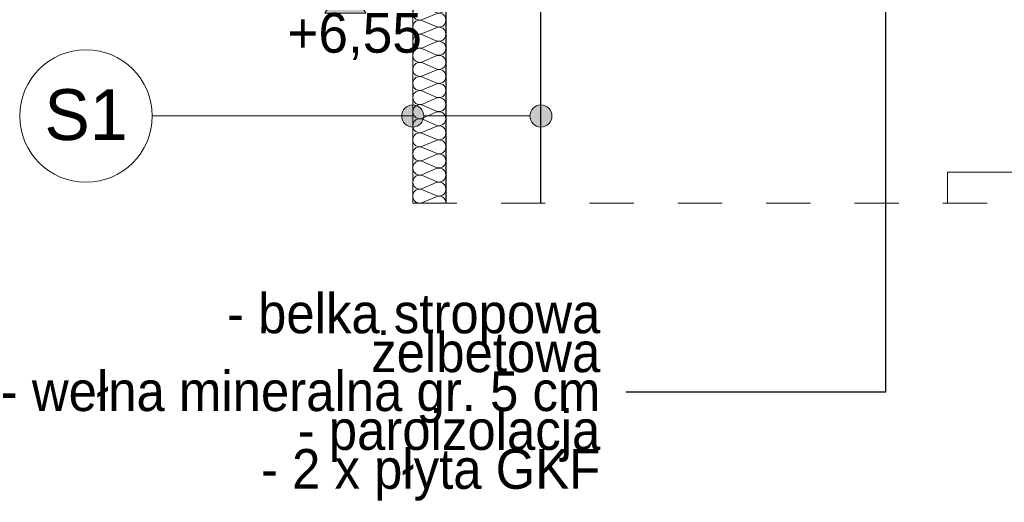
# Model space of a CAD drawing. Extents: x -149893 to 127691, y 5328 to 37028.
# Tile 64 of 88: x 66290 to 70746, y 25089 to 27274. Entities that reach past the tile are written whole.
import ezdxf

# ---------------------------------------------------------------- set-up
doc = ezdxf.new("R2010")
doc.units = 0
doc.header["$MEASUREMENT"] = 0
doc.linetypes.add('Przerywana', pattern=[400, 200, -200])
doc.layers.add('arch izolacje_Nr_Pióra__3', color=7, linetype='Continuous', lineweight=13, true_color=0xff6600)
doc.layers.add('Arch ocieplenie_Nr_Pióra__22', color=7, linetype='Continuous', lineweight=9, true_color=0x7f7f7f)
for name, color, linetype in [('Arch ocieplenie', 7, 'Continuous'), ('Arch opisy', 7, 'Continuous'), ('Arch wymiary', 7, 'Continuous')]:
    doc.layers.add(name, color=color, linetype=linetype)
for name, color, linetype, lineweight in [('Arch opisy_Nr_Pióra__1', 7, 'Continuous', 25), ('Arch opisy_Nr_Pióra__21', 7, 'Continuous', 13), ('Arch wymiary_Nr_Pióra__5', 7, 'Continuous', 13), ('INWENT OPISY_Nr_Pióra__21', 7, 'Continuous', 13), ('INWENT.ŚCIANY_Nr_Pióra__1', 7, 'Continuous', 25), ('Istniejące schody_Nr_Pióra__21', 7, 'Continuous', 13)]:
    doc.layers.add(name, color=color, linetype=linetype, lineweight=lineweight)
doc.styles.add('GENERATED_STYLE_3', font='txt')
doc.styles.add('GENERATED_STYLE_4', font='txt')
doc.dimstyles.new('GENERATED_STYLE__8', dxfattribs={"dimtxt": 0.18, "dimasz": 109.44, "dimexe": 0.18, "dimexo": 0.0625, "dimgap": 0.09, "dimtad": 0, "dimtih": 1, "dimtoh": 1, "dimdec": 4, "dimzin": 0, "dimdsep": 46, "dimcen": 0.09, "dimadec": 0, "dimazin": 0, "dimtfac": 1, "dimtdec": 4, "dimtmove": 0, "dimatfit": 3, "dimldrblk": 'ARROWHEAD_11', "dimfxl": 0, "dimtolj": 1, "dimtzin": 0, "dimarcsym": 0})

# ---------------------------------------------------------------- blocks, each defined once
blk = doc.blocks.new('Izolacja cieplna 14_11', base_point=(68218.8, 27462.8))
at = {"layer": 'Arch ocieplenie_Nr_Pióra__22', "linetype": 'Continuous'}
for p, q in [((68113.5, 27460.2), (68174.1, 27433.6)), ((68174.1, 27428.3), (68113.5, 27401.8)), ((68113.5, 27396.4), (68174.1, 27369.9)), ((68174.1, 27364.5), (68113.5, 27338)), ((68113.5, 27332.7), (68174.1, 27306.1)), ((68174.1, 27300.8), (68113.5, 27274.3)), ((68113.5, 27268.9), (68174.1, 27242.4)), ((68174.1, 27237), (68113.5, 27210.5)), ((68113.5, 27205.2), (68174.1, 27178.6)), ((68174.1, 27173.3), (68113.5, 27146.8)), ((68113.5, 27141.4), (68174.1, 27114.9)), ((68174.1, 27109.5), (68113.5, 27083)), ((68113.5, 27077.7), (68174.1, 27051.1)), ((68174.1, 27045.8), (68113.5, 27019.3)), ((68113.5, 27013.9), (68174.1, 26987.4)), ((68174.1, 26982), (68113.5, 26955.5)), ((68113.5, 26950.2), (68174.1, 26923.6)), ((68174.1, 26918.3), (68113.5, 26891.8)), ((68113.5, 26886.4), (68174.1, 26859.9)), ((68174.1, 26854.5), (68113.5, 26828)), ((68113.5, 26822.7), (68174.1, 26796.1)), ((68174.1, 26790.8), (68113.5, 26764.3)), ((68113.5, 26758.9), (68174.1, 26732.4)), ((68174.1, 26727), (68113.5, 26700.5)), ((68113.5, 26695.2), (68174.1, 26668.6)), ((68174.1, 26663.3), (68113.5, 26636.8)), ((68113.5, 26631.4), (68174.1, 26604.9)), ((68174.1, 26599.5), (68113.5, 26573)), ((68113.5, 26567.7), (68174.1, 26541.1)), ((68174.1, 26535.8), (68113.5, 26509.3)), ((68113.5, 26503.9), (68174.1, 26477.4)), ((68174.1, 26472), (68113.5, 26445.5))]:
    blk.add_line(p, q, dxfattribs=at)
for centre, start_param, end_param in [((68100.7, 27431), 1.158003, 5.125183), ((68186.9, 27462.8), 4.299596, 6.283185), ((68186.9, 27399.1), 4.299595, 8.266774), ((68100.7, 27367.2), 1.158003, 5.125183), ((68186.9, 27335.3), 4.299595, 8.266774), ((68100.7, 27303.5), 1.158003, 5.125183), ((68100.7, 27239.7), 1.158003, 5.125183), ((68186.9, 27271.6), 4.299595, 8.266774), ((68186.9, 27207.8), 4.299595, 8.266774), ((68100.7, 27176), 1.158003, 5.125183), ((68100.7, 27112.2), 1.158003, 5.125183), ((68186.9, 27144.1), 4.299595, 8.266774), ((68186.9, 27080.3), 4.299595, 8.266774), ((68100.7, 27048.5), 1.158003, 5.125183), ((68186.9, 27016.6), 4.299595, 8.266774), ((68100.7, 26984.7), 1.158003, 5.125183), ((68186.9, 26952.8), 4.299595, 8.266774), ((68100.7, 26921), 1.158003, 5.125183), ((68186.9, 26889.1), 4.299595, 8.266774), ((68100.7, 26857.2), 1.158003, 5.125183), ((68100.7, 26793.5), 1.158003, 5.125183), ((68186.9, 26825.3), 4.299595, 8.266774), ((68186.9, 26761.6), 4.299595, 8.266774), ((68100.7, 26729.7), 1.158003, 5.125183), ((68100.7, 26666), 1.158003, 5.125183), ((68186.9, 26697.8), 4.299595, 8.266774), ((68186.9, 26634.1), 4.299595, 8.266774), ((68100.7, 26602.2), 1.158003, 5.125183), ((68100.7, 26538.5), 1.158003, 5.125183), ((68186.9, 26570.3), 4.299595, 8.266774), ((68186.9, 26506.6), 4.299595, 8.266774), ((68100.7, 26474.7), 1.158003, 5.125183), ((68186.9, 26442.8), 0, 1.983589)]:
    blk.add_ellipse(centre, major_axis=(31.9, 0), ratio=0.999163, start_param=start_param, end_param=end_param, dxfattribs=at)
blk = doc.blocks.new('Linia_41', base_point=(68068.8, 26837.6))
at = {"layer": 'Arch opisy_Nr_Pióra__21', "linetype": 'Continuous'}
blk.add_line((68068.8, 26837.6), (66889.8, 26837.6), dxfattribs=at)
blk.add_circle((66589.8, 26837.6), 300, dxfattribs=at)
blk = doc.blocks.new('Linia_42', base_point=(68648.8, 26837.6))
at = {"layer": 'Arch opisy_Nr_Pióra__21', "linetype": 'Continuous'}
for points in [[(68118.8, 26837.6), (68115, 26856.7), (68104.2, 26872.9), (68087.9, 26883.8), (68068.8, 26887.6), (68049.7, 26883.8), (68033.4, 26872.9), (68022.6, 26856.7), (68018.8, 26837.6), (68022.6, 26818.4), (68033.4, 26802.2), (68049.7, 26791.4), (68068.8, 26787.6), (68087.9, 26791.4), (68104.2, 26802.2), (68115, 26818.4)], [(68698.8, 26837.6), (68695, 26856.7), (68684.2, 26872.9), (68667.9, 26883.8), (68648.8, 26887.6), (68629.7, 26883.8), (68613.4, 26872.9), (68602.6, 26856.7), (68598.8, 26837.6), (68602.6, 26818.4), (68613.4, 26802.2), (68629.7, 26791.4), (68648.8, 26787.6), (68667.9, 26791.4), (68684.2, 26802.2), (68695, 26818.4)]]:
    blk.add_hatch(color=256, dxfattribs=at).paths.add_polyline_path(points, flags=0)
blk.add_line((68598.8, 26837.6), (68118.8, 26837.6), dxfattribs=at)
for centre in [(68068.8, 26837.6), (68648.8, 26837.6)]:
    blk.add_circle(centre, 50, dxfattribs=at)
blk = doc.blocks.new('Wymiary_113', base_point=(67763.8, 27462.8))
at = {"layer": 'Arch wymiary_Nr_Pióra__5', "linetype": 'Continuous'}
blk.add_hatch(color=256, dxfattribs=at).paths.add_polyline_path([(67763.8, 27462.8), (67671, 27302.8), (67856.6, 27302.8)], flags=0)
for p, q in [((67763.8, 27462.8), (67643.8, 27462.8)), ((67763.8, 27462.8), (67671, 27302.8)), ((67763.8, 27462.8), (67883.8, 27462.8)), ((67856.6, 27302.8), (67763.8, 27462.8)), ((67671, 27302.8), (67856.6, 27302.8))]:
    blk.add_line(p, q, dxfattribs=at)
at = {"layer": 'Arch wymiary_Nr_Pióra__5', "insert": (67501.2, 27090.8), "char_height": 180, "attachment_point": 7, "style": 'GENERATED_STYLE_3'}
blk.add_mtext('{+6,55}', dxfattribs=at)
blk = doc.blocks.new('ARROWHEAD_11')
at = {"color": 0, "linetype": 'Continuous', "lineweight": 0}
blk.add_line((0, 0), (-1, 0), dxfattribs=at)
at = {"color": 0, "linetype": 'Continuous', "lineweight": 0, "const_width": 0.25, "flags": 128}
blk.add_lwpolyline([(-0.125, 0, 1), (0.125, 0, 1)], format="xyb", close=True, dxfattribs=at)

msp = doc.modelspace()

# ---------------------------------------------------------------- linework, layer by layer
at = {"layer": 'arch izolacje_Nr_Pióra__3', "linetype": 'Continuous'}
msp.add_line((68068.8, 27462.8), (68068.8, 26442.8), dxfattribs=at)
at = {"layer": 'INWENT OPISY_Nr_Pióra__21', "linetype": 'Przerywana'}
msp.add_line((68068.8, 26442.8), (79998.8, 26442.8), dxfattribs=at)
at = {"layer": 'INWENT.ŚCIANY_Nr_Pióra__1', "linetype": 'Continuous'}
for p, q in [((68218.8, 28172.8), (68218.8, 26442.8)), ((68648.8, 26442.8), (68648.8, 28172.8))]:
    msp.add_line(p, q, dxfattribs=at)
at = {"layer": 'Istniejące schody_Nr_Pióra__21', "linetype": 'Continuous'}
for p, q in [((70838.8, 26582.8), (70488.8, 26582.8)), ((70488.8, 26582.8), (70488.8, 26442.8))]:
    msp.add_line(p, q, dxfattribs=at)

# ---------------------------------------------------------------- block references
at = {"layer": 'Arch ocieplenie', "color": 104, "linetype": 'Continuous', "lineweight": 9, "true_color": 0x029e21}
msp.add_blockref('Izolacja cieplna 14_11', (68218.8, 27462.8), dxfattribs=at)
at = {"layer": 'Arch opisy', "linetype": 'Continuous'}
for name, p in [('Linia_41', (68068.8, 26837.6)), ('Linia_42', (68648.8, 26837.6))]:
    msp.add_blockref(name, p, dxfattribs=at)
at = {"layer": 'Arch wymiary', "linetype": 'Continuous'}
msp.add_blockref('Wymiary_113', (67763.8, 27462.8), dxfattribs=at)

# ---------------------------------------------------------------- texts
at = {"layer": 'Arch opisy_Nr_Pióra__1', "linetype": 'Continuous', "insert": (66589.8, 26958.9), "char_height": 230, "attachment_point": 2, "style": 'GENERATED_STYLE_4'}
msp.add_mtext('{S1}', dxfattribs=at)
at = {"layer": 'Arch opisy_Nr_Pióra__21', "linetype": 'Continuous', "insert": (68917.7, 25564.7), "char_height": 180, "width": 2691.96, "attachment_point": 6, "line_spacing_factor": 0.586787, "style": 'GENERATED_STYLE_4'}
msp.add_mtext('{- belka stropowa żelbetowa\\P- wełna mineralna gr. 5 cm\\P- paroizolacja\\P- 2 x płyta GKF}', dxfattribs=at)

# ---------------------------------------------------------------- leaders
at = {"layer": 'Arch opisy_Nr_Pióra__21', "linetype": 'Continuous', "annotation_type": 0, "has_hookline": 1, "hookline_direction": 1, "text_width": 2648.6}
msp.add_leader([(70208.8, 29257.8), (70208.8, 25587.5), (69033.1, 25587.5)], dimstyle='GENERATED_STYLE__8', dxfattribs=at)

doc.saveas('drawing.dxf')
